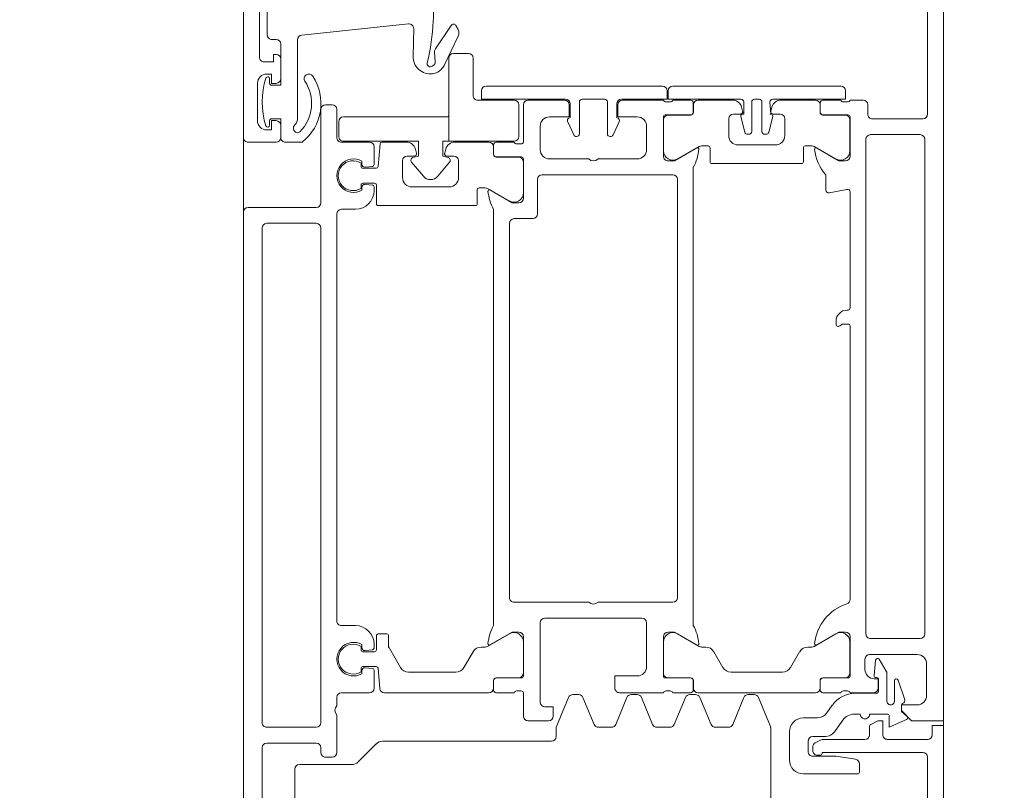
# Model space of a CAD drawing. Header units: centimetres. Extents: x -1737 to 22393, y -8842 to 3838.
# Tile 147 of 174: x 526 to 537, y 3021 to 3029. Entities that reach past the tile are written whole.
import ezdxf

# ---------------------------------------------------------------- set-up
doc = ezdxf.new("R2010")
doc.units = ezdxf.units.CM
for name, color, linetype, lineweight in [('A-ANNO-DIMS', 211, 'Continuous', 13), ('A-ANNO-DIMS-100', 211, 'Continuous', 13), ('A-DETL-GENF', 92, 'Continuous', 9), ('A-DOOR', 31, 'Continuous', 13)]:
    doc.layers.add(name, color=color, linetype=linetype, lineweight=lineweight)
doc.styles.add('Arial Narrow_2', font='ARIALN.TTF', dxfattribs={"height": 20})
doc.dimstyles.new('Diagonal_1_100__0__wewnętrzne_2', dxfattribs={"dimscale": 30.48, "dimtxt": 20.468619, "dimasz": 0.656168, "dimexe": 0.164042, "dimexo": 0.0625, "dimgap": 0.032808, "dimtad": 1, "dimdec": 0, "dimdsep": 46, "dimtxsty": 'Arial Narrow_2', "dimblk1": 'OBLIQUE', "dimblk2": 'OBLIQUE', "dimsah": 1, "dimcen": 0.09, "dimazin": 0, "dimtfac": 1, "dimtdec": 4, "dimtix": 1, "dimtmove": 2, "dimatfit": 3, "dimfxl": 0, "dimtvp": 1, "dimtolj": 1, "dimtzin": 0, "dimarcsym": 0})

# ---------------------------------------------------------------- blocks, each defined once
blk = doc.blocks.new('Schueco_FWS_ADS-75-SimplySmart_inw_Family-02 - FWS SI insert unit 90-2508000-3_piętro I __3_90 m_ - stan projektowany')
at = {"layer": 'A-DETL-GENF'}
for p, q in [((-76.25, 6.6), (76.25, 6.6)), ((75.35, -0.9), (-75.35, -0.9))]:
    blk.add_line(p, q, dxfattribs=at)
at = {"layer": 'A-DOOR'}
for p, q in [((-69.35, 6.43), (-70.64, 6.43)), ((-69.3, 5.84), (-69.3, 6.38)), ((-69.13, 6.35), (-69.13, 5.82)), ((-63.78, 6.4), (-69.08, 6.4)), ((-63.73, 5.82), (-63.73, 6.35)), ((-63.12, 6.42), (-63.46, 6.42)), ((-62.65, 6), (-62.65, 6.43)), ((-60.15, 6.43), (-62.46, 6.43)), ((-63.56, 6.32), (-63.56, 5.81)), ((-63.286, 6.114), (-63.083, 6.184)), ((-63.06, 6.075), (-63.28, 6.075)), ((-63.508, 5.911), (-63.382, 5.988)), ((-63.356, 5.995), (-63.06, 5.995)), ((-62.92, 6), (-62.92, 5.81)), ((-63.334, 5.858), (-63.5, 5.874)), ((-63.312, 5.885), (-63.312, 5.878)), ((-63.165, 5.905), (-63.292, 5.905)), ((-63.15, 5.85), (-63.15, 5.6)), ((-63.145, 5.656), (-63.145, 5.885)), ((-62.7, 5.81), (-62.792, 5.81)), ((-69.5, 5.6), (-69.5, 5.74)), ((-69.45, 5.79), (-69.35, 5.79)), ((-69.08, 5.77), (-63.78, 5.77)), ((-63.51, 5.76), (-63.4, 5.76)), ((-62.92, 5.71), (-62.92, 5.646)), ((-62.65, 5.312), (-62.65, 5.76)), ((-62.387, 5.7), (-62.3, 5.7)), ((-68.9, 5.6), (-69.321, 5.6)), ((-68.956, 5.599), (-69.29, 5.599)), ((-67.27, 5.6), (-68.514, 5.6)), ((-64.15, 5.6), (-67.08, 5.6)), ((-63.329, 5.6), (-63.75, 5.6)), ((-63.694, 5.599), (-63.36, 5.599)), ((-62.28, 5.68), (-62.28, 5.1)), ((-69.65, 5.501), (-69.65, 3.701)), ((-69.5, 5.31), (-69.5, 5.5)), ((-69.48, 5.528), (-69.48, 5.572)), ((-69.341, 5.58), (-69.341, 5.31)), ((-69.34, 5.549), (-69.34, 5.309)), ((-68.543, 5.564), (-68.506, 5.376)), ((-67.25, 5.57), (-67.25, 5.58)), ((-63.31, 5.549), (-63.31, 5.309)), ((-63.309, 5.31), (-63.309, 5.58)), ((-63.17, 5.572), (-63.17, 5.528)), ((-63.15, 5.5), (-63.15, 5.31)), ((-62.856, 5.523), (-62.744, 5.445)), ((-69.003, 5.216), (-68.869, 5.449)), ((-67.095, 5.45), (-67.13, 5.45)), ((-63.647, 5.216), (-63.781, 5.449)), ((-62.933, 5.352), (-63.017, 5.41)), ((-69.371, 5.28), (-69.47, 5.28)), ((-69.37, 5.279), (-69.45, 5.279)), ((-68.536, 5.34), (-68.7, 5.34)), ((-63.28, 5.279), (-63.2, 5.279)), ((-63.18, 5.28), (-63.279, 5.28)), ((-62.68, 5.322), (-62.68, 5.2)), ((-62.613, 5.227), (-62.645, 5.289)), ((-62.48, 5.28), (-62.48, 5.25)), ((-69.5, 5.229), (-69.5, 4.859)), ((-69.01, 5.12), (-69.01, 5.191)), ((-63.64, 5.147), (-63.64, 5.191)), ((-63.15, 5.229), (-63.15, 3.971)), ((-62.88, 5.1), (-62.88, 5.249)), ((-62.53, 5.2), (-62.568, 5.2)), ((-68.84, 5.1), (-68.99, 5.1)), ((-68.82, 4.12), (-68.82, 5.08)), ((-62.63, 5.15), (-62.52, 5.15)), ((-63.42, 4.962), (-63.59, 5.06)), ((-69.3, 4.9), (-69.12, 4.9)), ((-63.37, 4.325), (-63.37, 4.875)), ((-62.43, 4.95), (-62.73, 4.95)), ((-69.426, 4.763), (-69.381, 4.751)), ((-69.35, 4.775), (-69.35, 4.85)), ((-69.157, 4.728), (-69.324, 4.773)), ((-69.02, 4.8), (-69.02, 4.4)), ((-62.77, 4.75), (-61.89, 4.75)), ((-69.48, 4.656), (-69.164, 4.656)), ((-69.134, 4.686), (-69.134, 4.699)), ((-63.099, 4.618), (-62.789, 4.746)), ((-69.51, 4.576), (-69.51, 4.626)), ((-69.164, 4.546), (-69.48, 4.546)), ((-63.13, 4.508), (-63.13, 4.572)), ((-69.381, 4.449), (-69.426, 4.437)), ((-69.324, 4.429), (-69.157, 4.473)), ((-69.134, 4.502), (-69.134, 4.516)), ((-62.811, 4.343), (-63.099, 4.462)), ((-69.5, 4.341), (-69.5, 3.971)), ((-69.35, 4.35), (-69.35, 4.425)), ((-69.12, 4.3), (-69.3, 4.3)), ((-63.59, 4.14), (-63.42, 4.238)), ((-62.78, 4.157), (-62.78, 4.297)), ((-69.01, 4.009), (-69.01, 4.08)), ((-68.99, 4.1), (-68.84, 4.1)), ((-63.64, 4.009), (-63.64, 4.053)), ((-63.099, 3.991), (-62.811, 4.111)), ((-69.47, 3.92), (-69.371, 3.92)), ((-69.45, 3.921), (-69.37, 3.921)), ((-68.869, 3.751), (-69.003, 3.984)), ((-68.78, 3.92), (-63.87, 3.92)), ((-63.781, 3.751), (-63.647, 3.984)), ((-63.2, 3.921), (-63.28, 3.921)), ((-63.279, 3.92), (-63.18, 3.92)), ((-63.13, 3.882), (-63.13, 3.945)), ((-69.5, 3.7), (-69.5, 3.89)), ((-69.341, 3.89), (-69.341, 3.62)), ((-69.34, 3.891), (-69.34, 3.651)), ((-63.31, 3.891), (-63.31, 3.651)), ((-63.309, 3.62), (-63.309, 3.89)), ((-63.15, 3.89), (-63.15, 3.7)), ((-62.811, 3.716), (-63.099, 3.836)), ((-68.7, 3.7), (-68.7, 2.3)), ((-64.17, 3.75), (-68.65, 3.75)), ((-64.12, 2.9), (-64.12, 3.7)), ((-69.65, 3.59), (-69.65, 1.7)), ((-69.5, 3.16), (-69.5, 3.6)), ((-69.48, 3.628), (-69.48, 3.672)), ((-69.321, 3.6), (-68.9, 3.6)), ((-69.29, 3.601), (-68.956, 3.601)), ((-63.75, 3.6), (-63.329, 3.6)), ((-63.36, 3.601), (-63.694, 3.601)), ((-63.17, 3.672), (-63.17, 3.628)), ((-63.15, 3.6), (-63.15, 3.13)), ((-62.78, 3.53), (-62.78, 3.67)), ((-63.099, 3.364), (-62.811, 3.484)), ((-68.97, 3.42), (-69.22, 3.42)), ((-63.43, 3.42), (-63.9, 3.42)), ((-68.87, 2.9), (-68.87, 3.32)), ((-63.95, 3.37), (-63.95, 2.33)), ((-63.13, 3.255), (-63.13, 3.318)), ((-62.811, 3.089), (-63.099, 3.209)), ((-69.31, 3.1), (-69.46, 3.1)), ((-69.127, 3.06), (-69.269, 3.126)), ((-69.51, 2.73), (-69.51, 2.97)), ((-69.48, 3), (-69.14, 3)), ((-69.11, 3.03), (-69.11, 3.033)), ((-62.78, 2.903), (-62.78, 3.043)), ((-63.099, 2.738), (-62.811, 2.857)), ((-68.87, 2.38), (-68.87, 2.8)), ((-64.12, 2), (-64.12, 2.8)), ((-69.14, 2.7), (-69.48, 2.7)), ((-69.269, 2.574), (-69.127, 2.64)), ((-69.11, 2.667), (-69.11, 2.67)), ((-63.13, 2.628), (-63.13, 2.692)), ((-69.5, 2.15), (-69.5, 2.54)), ((-69.46, 2.6), (-69.31, 2.6)), ((-62.789, 2.454), (-63.099, 2.582)), ((-62.68, 2.45), (-62.77, 2.45)), ((-62.85, 2.37), (-62.85, 2.15)), ((-62.63, 0.591), (-62.63, 2.4)), ((-69.22, 2.28), (-68.97, 2.28)), ((-68.65, 2.25), (-68.28, 2.25)), ((-63.9, 2.28), (-63.05, 2.28)), ((-68.23, 2.2), (-68.23, 2)), ((-69.05, 2.1), (-69.45, 2.1)), ((-69.03, 2.028), (-69.03, 2.072)), ((-68.891, 2.08), (-68.891, 1.81)), ((-68.89, 2.049), (-68.89, 1.809)), ((-68.45, 2.1), (-68.871, 2.1)), ((-68.506, 2.099), (-68.84, 2.099)), ((-63.329, 2.1), (-63.75, 2.1)), ((-63.694, 2.099), (-63.36, 2.099)), ((-63.31, 2.049), (-63.31, 1.809)), ((-63.309, 1.81), (-63.309, 2.08)), ((-63.17, 2.072), (-63.17, 2.028)), ((-62.9, 2.1), (-63.15, 2.1)), ((-69.05, 1.81), (-69.05, 2)), ((-68.553, 1.716), (-68.419, 1.949)), ((-68.18, 1.95), (-64.17, 1.95)), ((-63.647, 1.716), (-63.781, 1.949)), ((-63.15, 2), (-63.15, 1.81)), ((-69.05, 1.729), (-69.05, 1.364)), ((-68.921, 1.78), (-69.02, 1.78)), ((-68.92, 1.779), (-69, 1.779)), ((-68.56, 1.625), (-68.56, 1.691)), ((-63.87, 1.78), (-68.33, 1.78)), ((-63.64, 1.647), (-63.64, 1.691)), ((-63.28, 1.779), (-63.2, 1.779)), ((-63.18, 1.78), (-63.279, 1.78)), ((-63.15, 1.729), (-63.15, 0.61)), ((-68.39, 1.605), (-68.54, 1.605)), ((-68.37, 0.545), (-68.37, 1.585)), ((-63.42, 1.462), (-63.59, 1.56)), ((-70.298, 1.377), (-70.256, 1.399)), ((-70.186, 1.402), (-69.872, 1.249)), ((-68.85, 1.405), (-68.67, 1.405)), ((-63.37, 0.869), (-63.37, 1.375)), ((-70.049, 1.157), (-70.301, 1.326)), ((-68.976, 1.268), (-68.931, 1.256)), ((-68.9, 1.28), (-68.9, 1.355)), ((-68.57, 1.305), (-68.57, 0.905)), ((-69.909, 1.154), (-70.019, 1.148)), ((-69.864, 1.123), (-69.875, 1.138)), ((-68.931, 0.954), (-68.976, 0.942)), ((-70.317, 0.869), (-70.197, -0.275)), ((-69.971, 0.917), (-70.266, 0.924)), ((-69.05, 0.846), (-69.05, 0.583)), ((-68.9, 0.855), (-68.9, 0.93)), ((-68.67, 0.805), (-68.85, 0.805)), ((-63.78, 0.545), (-63.78, 0.635)), ((-69.032, 0.563), (-68.788, 0.542)), ((-63.196, 0.561), (-63.412, 0.542)), ((-69.05, 0.15), (-69.05, 0.45)), ((-69, 0.5), (-68.809, 0.5)), ((-68.79, 0.482), (-68.783, 0.403)), ((-68.77, 0.522), (-68.77, 0.38)), ((-68.61, 0.38), (-68.61, 0.505)), ((-68.597, 0.403), (-68.59, 0.482)), ((-68.59, 0.525), (-68.39, 0.525)), ((-68.571, 0.5), (-68.53, 0.5)), ((-63.61, 0.525), (-63.76, 0.525)), ((-63.67, 0.5), (-63.629, 0.5)), ((-63.61, 0.482), (-63.603, 0.403)), ((-63.59, 0.38), (-63.59, 0.505)), ((-63.43, 0.522), (-63.43, 0.38)), ((-63.417, 0.403), (-63.41, 0.482)), ((-63.391, 0.5), (-63.2, 0.5)), ((-63.15, 0.45), (-63.15, 0.15)), ((-62.409, 0.329), (-62.601, 0.521)), ((-68.812, 0.37), (-68.846, 0.37)), ((-68.79, 0.36), (-68.826, 0.36)), ((-68.554, 0.36), (-68.59, 0.36)), ((-68.534, 0.37), (-68.567, 0.37)), ((-63.632, 0.37), (-63.666, 0.37)), ((-63.646, 0.36), (-63.61, 0.36)), ((-63.41, 0.36), (-63.374, 0.36)), ((-63.354, 0.37), (-63.387, 0.37)), ((-68.33, 0.3), (-68.33, 0.15)), ((-63.87, 0.15), (-63.87, 0.3)), ((-62.38, -0.3), (-62.38, 0.259)), ((-69.45, -0.02), (-69.45, 0.05)), ((-69.4, 0.1), (-69.1, 0.1)), ((-68.28, 0.1), (-63.92, 0.1)), ((-63.1, 0.1), (-63.01, 0.1)), ((-62.91, 0.1), (-62.51, 0.1)), ((-62.46, 0.05), (-62.46, -0.02)), ((-68.4, -0.07), (-69.4, -0.07)), ((-62.83, -0.07), (-68.13, -0.07)), ((-62.51, -0.07), (-62.56, -0.07)), ((-68.35, -0.85), (-68.35, -0.12)), ((-68.18, -0.12), (-68.18, -0.65)), ((-62.78, -0.65), (-62.78, -0.12)), ((-62.61, -0.12), (-62.61, -0.65)), ((-69.05, -0.27), (-69.05, -0.45)), ((-70.147, -0.32), (-69.307, -0.32)), ((-61.93, -0.35), (-62.33, -0.35)), ((-69.94, -0.5), (-69.73, -0.5)), ((-69.23, -0.5), (-69.1, -0.5)), ((-70.15, -0.55), (-70.15, -0.595)), ((-69.73, -0.62), (-69.68, -0.62)), ((-69.28, -0.62), (-69.23, -0.62)), ((-69.05, -0.55), (-69.05, -0.85)), ((-71.25, -0.73), (-69.96, -0.73)), ((-70.2, -0.645), (-71.05, -0.645)), ((-68.13, -0.7), (-62.83, -0.7)), ((-62.56, -0.7), (-60.56, -0.7)), ((-69.68, -0.75), (-69.28, -0.75)), ((-69.1, -0.9), (-75.25, -0.9)), ((-59.7, -0.9), (-68.3, -0.9))]:
    blk.add_line(p, q, dxfattribs=at)
at = {"layer": 'A-DOOR', "flags": 128}
for points in [[(-71.5, 6.6), (-62.85, 6.6), (-62.85, 6.26), (-62.96, 6.15), (-63.02, 6.15), (-63.02, 6.32)], [(-62.7, 6.48), (-62.8, 6.48), (-62.8, 6.6), (-59.85, 6.6), (-59.85, 4.65)], [(-62.51, 6.38), (-62.51, 5.3), (-62.5, 5.3)], [(-63.015, 6.15), (-62.95, 6.15), (-62.896, 6.212)], [(-62.862, 6.206), (-62.78, 6.02), (-62.9, 6.02)], [(-62.81, 5.821), (-62.848, 5.896), (-62.85, 5.95), (-62.7, 5.95)], [(-63.3, 5.86), (-63.3, 5.9), (-63.2, 5.9)], [(-62.47, 5.2), (-62.47, 5.45), (-62.437, 5.658)], [(-69.51, 4.771), (-69.51, 5.551), (-69.6, 5.551)], [(-68.988, 5.241), (-68.85, 5.48), (-68.85, 5.55)], [(-67.1, 5.58), (-67.1, 5.518), (-67.081, 5.491), (-67.075, 5.47)], [(-63.8, 5.55), (-63.8, 5.48), (-63.662, 5.241)], [(-69.35, 4.741), (-69.349, 4.757), (-69.35, 4.751), (-69.48, 4.741)], [(-69.48, 4.461), (-69.35, 4.461), (-69.349, 4.444), (-69.35, 4.461)], [(-69.6, 3.651), (-69.51, 3.651), (-69.51, 4.431)], [(-68.85, 3.65), (-68.85, 3.72), (-68.988, 3.959)], [(-63.662, 3.959), (-63.8, 3.72), (-63.8, 3.65)], [(-69.51, 3.15), (-69.51, 3.64), (-69.6, 3.64)], [(-69.32, 3.32), (-69.32, 3.11), (-69.45, 3.11)], [(-63.2, 3.08), (-63.33, 3.08), (-63.33, 3.32)], [(-69.6, 1.65), (-69.51, 1.65), (-69.51, 2.55)], [(-69.45, 2.59), (-69.32, 2.59), (-69.32, 2.38)], [(-63, 2.33), (-63, 2.42), (-62.9, 2.42)], [(-68.538, 1.741), (-68.4, 1.98), (-68.4, 2.05)], [(-63.8, 2.05), (-63.8, 1.98), (-63.662, 1.741)], [(-63.76, 0.655), (-63.645, 0.655), (-63.42, 0.782)], [(-69.66, -0.6), (-69.66, -0.5), (-70.1, -0.5)], [(-69.1, -0.5), (-69.3, -0.5), (-69.3, -0.6)], [(-69.91, -0.68), (-69.91, -0.58), (-69.99, -0.58), (-69.99, -0.55)], [(-69.68, -0.55), (-69.68, -0.6), (-69.78, -0.6), (-69.78, -0.65)], [(-69.18, -0.65), (-69.18, -0.6), (-69.28, -0.6), (-69.28, -0.55)]]:
    blk.add_lwpolyline(points, dxfattribs=at)
for points in [[(-69.11, 2.05), (-69.45, 2.05)], [(-69.95, 1.3), (-69.06, 1.3), (-69.06, 2), (-69.06, 1.3)], [(-69.5, 2), (-69.5, 1.61)], [(-70, 1.51), (-70, 1.35)], [(-69.55, 1.56), (-69.95, 1.56)], [(-69.33, 1.3), (-69.06, 1.3), (-69.06, 1.235), (-68.9, 1.235), (-68.884, 1.294), (-68.9, 1.235), (-69.06, 1.235), (-69.06, 1.3)], [(-69.32, 0.17), (-69.32, 1.27)], [(-68.836, 1.309), (-68.684, 1.182)], [(-68.884, 0.916), (-68.9, 0.975), (-69.06, 0.975), (-69.06, 0.17), (-69.06, 0.975), (-68.9, 0.975)], [(-68.684, 1.028), (-68.836, 0.901)], [(-69.11, 0.12), (-69.27, 0.12)]]:
    blk.add_lwpolyline(points, close=True, dxfattribs=at)
at = {"layer": 'A-DOOR'}
for centre, radius, start, end in [((-62.7, 6.43), 0.05, 0, 90), ((-69.35, 6.38), 0.05, 0, 90), ((-69.08, 6.35), 0.05, 90, 180), ((-63.78, 6.35), 0.05, 0, 90), ((-63.46, 6.32), 0.1, 90, 180), ((-63.12, 6.32), 0.1, 0, 90), ((-62.46, 6.38), 0.05, 90, 180), ((-63.07, 6.146), 0.04, 23.8174, 108.9046), ((-63.015, 6.17), 0.02, 203.8174, 270), ((-62.881, 6.198), 0.02, 23.8387, 138.5763), ((-63.28, 6.095), 0.02, 108.9046, 270), ((-63.06, 6.035), 0.04, 270, 90), ((-62.9, 6), 0.02, 90, 180), ((-63.498, 5.894), 0.02, 121.185, 264.5), ((-63.356, 5.945), 0.05, 90, 121.185), ((-62.7, 6), 0.05, 270, 0), ((-69.35, 5.84), 0.05, 270, 0), ((-69.08, 5.82), 0.05, 180, 270), ((-63.78, 5.82), 0.05, 270, 0), ((-63.51, 5.81), 0.05, 180, 270), ((-63.4, 5.86), 0.1, 270, 0), ((-63.332, 5.878), 0.02, 264.5, 0), ((-63.292, 5.885), 0.02, 90, 180), ((-63.2, 5.85), 0.05, 0, 90), ((-63.165, 5.885), 0.02, 0, 90), ((-62.92, 5.76), 0.05, 270, 90), ((-62.83, 5.905), 0.02, 180, 207), ((-62.792, 5.83), 0.02, 207, 270), ((-62.7, 5.76), 0.05, 0, 90), ((-69.45, 5.74), 0.05, 90, 180), ((-62.387, 5.65), 0.05, 90, 170.9097), ((-62.3, 5.68), 0.02, 0, 90), ((-69.51, 5.572), 0.03, 360, 70.5288), ((-69.321, 5.58), 0.02, 90, 180), ((-69.29, 5.549), 0.05, 90, 180), ((-68.956, 5.499), 0.1, 330, 90), ((-68.9, 5.55), 0.05, 0, 90), ((-68.514, 5.57), 0.03, 90, 191), ((-67.27, 5.58), 0.02, 0, 90), ((-67.08, 5.58), 0.02, 90, 180), ((-64.15, 5.55), 0.05, 17.7484, 90), ((-63.75, 5.55), 0.05, 90, 180), ((-63.694, 5.499), 0.1, 90, 210), ((-63.36, 5.549), 0.05, 0, 90), ((-63.329, 5.58), 0.02, 0, 90), ((-63.14, 5.572), 0.03, 109.4712, 180), ((-62.845, 5.656), 0.3, 180, 235), ((-62.77, 5.646), 0.15, 180, 235), ((-69.6, 5.501), 0.05, 90, 180), ((-69.51, 5.528), 0.03, 289.4712, 0), ((-67.13, 5.57), 0.12, 180, 270), ((-67.08, 5.518), 0.02, 180, 225), ((-67.095, 5.477), 0.02, 360, 45), ((-63.626, 5.718), 0.5, 197.7484, 264.3774), ((-63.14, 5.528), 0.03, 180, 250.5288), ((-67.095, 5.47), 0.02, 270, 0), ((-62.83, 5.322), 0.15, 0, 55), ((-69.47, 5.31), 0.03, 180, 270), ((-69.45, 5.229), 0.05, 90, 180), ((-69.371, 5.31), 0.03, 270, 0), ((-69.37, 5.309), 0.03, 270, 0), ((-69.028, 5.717), 0.5, 276.1407, 311.0252), ((-68.536, 5.37), 0.03, 270, 11), ((-63.28, 5.309), 0.03, 180, 270), ((-63.279, 5.31), 0.03, 180, 270), ((-63.2, 5.229), 0.05, 0, 90), ((-63.18, 5.31), 0.03, 270, 0), ((-63.005, 5.249), 0.125, 0, 55), ((-62.6, 5.312), 0.05, 180, 207), ((-62.5, 5.28), 0.02, 0, 90), ((-68.96, 5.191), 0.05, 150, 180), ((-68.976, 5.234), 0.0138, 150, 276.1407), ((-63.674, 5.234), 0.0138, 264.3774, 30), ((-63.69, 5.191), 0.05, 0, 30), ((-62.63, 5.2), 0.05, 180, 270), ((-62.568, 5.25), 0.05, 207, 270), ((-62.53, 5.25), 0.05, 270, 0), ((-62.52, 5.2), 0.05, 270, 0), ((-68.99, 5.12), 0.02, 180, 270), ((-68.84, 5.08), 0.02, 0, 90), ((-63.54, 5.147), 0.1, 180, 240), ((-62.73, 5.1), 0.15, 180, 270), ((-62.43, 5.1), 0.15, 270, 0), ((-63.47, 4.875), 0.1, 0, 60), ((-69.4, 4.859), 0.1, 180, 255), ((-69.3, 4.85), 0.05, 90, 180), ((-69.12, 4.8), 0.1, 0, 90), ((-69.48, 4.771), 0.03, 180, 270), ((-69.375, 4.775), 0.025, 255, 0), ((-69.329, 4.753), 0.02, 75, 170), ((-62.77, 4.7), 0.05, 90, 112.5), ((-69.48, 4.626), 0.03, 90, 180), ((-69.164, 4.686), 0.03, 270, 0), ((-69.164, 4.699), 0.03, 0, 75), ((-69.48, 4.576), 0.03, 180, 270), ((-69.164, 4.516), 0.03, 0, 90), ((-63.08, 4.572), 0.05, 112.5, 180), ((-69.48, 4.431), 0.03, 90, 180), ((-69.4, 4.341), 0.1, 105, 180), ((-69.375, 4.425), 0.025, 0, 105), ((-69.329, 4.448), 0.02, 190, 285), ((-69.164, 4.502), 0.03, 285, 0), ((-63.08, 4.508), 0.05, 180, 247.5), ((-69.3, 4.35), 0.05, 180, 270), ((-69.12, 4.4), 0.1, 270, 0), ((-62.83, 4.297), 0.05, 0, 67.5), ((-63.47, 4.325), 0.1, 300, 0), ((-68.84, 4.12), 0.02, 270, 0), ((-63.54, 4.053), 0.1, 120, 180), ((-62.83, 4.157), 0.05, 292.5, 0), ((-68.99, 4.08), 0.02, 90, 180), ((-69.45, 3.971), 0.05, 180, 270), ((-69.47, 3.89), 0.03, 90, 180), ((-69.371, 3.89), 0.03, 0, 90), ((-69.37, 3.891), 0.03, 0, 90), ((-68.96, 4.009), 0.05, 180, 210), ((-68.976, 3.966), 0.0138, 84.6714, 210), ((-69.021, 3.482), 0.5, 61.1395, 84.6714), ((-63.629, 3.482), 0.5, 95.3286, 118.8605), ((-63.674, 3.966), 0.0138, 330, 95.3286), ((-63.69, 4.009), 0.05, 330, 0), ((-63.28, 3.891), 0.03, 90, 180), ((-63.279, 3.89), 0.03, 90, 180), ((-63.2, 3.971), 0.05, 270, 0), ((-63.18, 3.89), 0.03, 0, 90), ((-63.08, 3.945), 0.05, 112.5, 180), ((-63.08, 3.882), 0.05, 180, 247.5), ((-69.6, 3.701), 0.05, 180, 270), ((-69.51, 3.672), 0.03, 0, 70.5288), ((-68.956, 3.701), 0.1, 270, 30), ((-68.65, 3.7), 0.05, 90, 180), ((-64.17, 3.7), 0.05, 0, 90), ((-63.694, 3.701), 0.1, 150, 270), ((-63.14, 3.672), 0.03, 109.4712, 180), ((-62.83, 3.67), 0.05, 0, 67.5), ((-69.6, 3.59), 0.05, 90, 180), ((-69.51, 3.628), 0.03, 289.4712, 0), ((-69.321, 3.62), 0.02, 180, 270), ((-69.29, 3.651), 0.05, 180, 270), ((-68.9, 3.65), 0.05, 270, 0), ((-63.75, 3.65), 0.05, 180, 270), ((-63.36, 3.651), 0.05, 270, 0), ((-63.329, 3.62), 0.02, 270, 0), ((-63.14, 3.628), 0.03, 180, 250.5288), ((-62.83, 3.53), 0.05, 292.5, 0), ((-69.22, 3.32), 0.1, 90, 180), ((-68.97, 3.32), 0.1, 0, 90), ((-63.9, 3.37), 0.05, 90, 180), ((-63.43, 3.32), 0.1, 0, 90), ((-63.08, 3.318), 0.05, 112.5, 180), ((-63.08, 3.255), 0.05, 180, 247.5), ((-69.46, 3.15), 0.05, 180, 270), ((-69.45, 3.16), 0.05, 180, 270), ((-69.282, 3.099), 0.03, 65, 158.2882), ((-69.14, 3.033), 0.03, 0, 65), ((-63.2, 3.13), 0.05, 270, 0), ((-62.83, 3.043), 0.05, 0, 67.5), ((-69.48, 2.97), 0.03, 90, 180), ((-69.14, 3.03), 0.03, 270, 0), ((-68.922, 2.85), 0.0725, 316.3972, 43.6028), ((-64.172, 2.85), 0.0725, 316.3972, 43.6028), ((-62.83, 2.903), 0.05, 292.5, 0), ((-69.48, 2.73), 0.03, 180, 270), ((-69.14, 2.67), 0.03, 0, 90), ((-69.14, 2.667), 0.03, 295, 0), ((-63.08, 2.692), 0.05, 112.5, 180), ((-69.46, 2.55), 0.05, 90, 180), ((-69.45, 2.54), 0.05, 90, 180), ((-69.282, 2.601), 0.03, 201.7118, 295), ((-63.08, 2.628), 0.05, 180, 247.5), ((-62.77, 2.5), 0.05, 247.5, 270), ((-62.68, 2.4), 0.05, 0, 90), ((-69.22, 2.38), 0.1, 180, 270), ((-68.97, 2.38), 0.1, 270, 0), ((-63.9, 2.33), 0.05, 180, 270), ((-63.05, 2.33), 0.05, 270, 0), ((-62.9, 2.37), 0.05, 0, 90), ((-68.65, 2.3), 0.05, 180, 270), ((-68.28, 2.2), 0.05, 360, 90), ((-69.45, 2.15), 0.05, 180, 270), ((-62.9, 2.15), 0.05, 270, 0), ((-69.45, 2), 0.05, 90, 180), ((-69.45, 2), 0.05, 90, 180), ((-69.11, 2), 0.05, 0, 90), ((-69.11, 2), 0.05, 0, 90), ((-69.06, 2.072), 0.03, 0, 70.5288), ((-69.06, 2.028), 0.03, 289.4712, 0), ((-68.871, 2.08), 0.02, 90, 180), ((-68.84, 2.049), 0.05, 90, 180), ((-68.506, 1.999), 0.1, 330, 90), ((-68.45, 2.05), 0.05, 0, 90), ((-63.75, 2.05), 0.05, 90, 180), ((-63.694, 1.999), 0.1, 90, 210), ((-63.36, 2.049), 0.05, 0, 90), ((-63.329, 2.08), 0.02, 0, 90), ((-63.14, 2.072), 0.03, 109.4712, 180), ((-63.14, 2.028), 0.03, 180, 250.5288), ((-68.18, 2), 0.05, 180, 270), ((-64.17, 2), 0.05, 270, 0), ((-69.02, 1.81), 0.03, 180, 270), ((-68.921, 1.81), 0.03, 270, 0), ((-68.92, 1.809), 0.03, 270, 0), ((-63.28, 1.809), 0.03, 180, 270), ((-63.279, 1.81), 0.03, 180, 270), ((-63.18, 1.81), 0.03, 270, 0), ((-69.6, 1.7), 0.05, 180, 270), ((-69, 1.729), 0.05, 90, 180), ((-68.51, 1.691), 0.05, 150, 180), ((-68.526, 1.734), 0.0138, 150, 275.3286), ((-68.571, 2.218), 0.5, 275.3286, 298.8605), ((-63.629, 2.218), 0.5, 241.1395, 264.6714), ((-63.674, 1.734), 0.0138, 264.6714, 30), ((-63.69, 1.691), 0.05, 0, 30), ((-63.2, 1.729), 0.05, 360, 90), ((-69.55, 1.61), 0.05, 270, 0), ((-69.55, 1.61), 0.05, 270, 0), ((-68.54, 1.625), 0.02, 180, 270), ((-68.39, 1.585), 0.02, 0, 90), ((-63.54, 1.647), 0.1, 180, 240), ((-69.95, 1.51), 0.05, 90, 180), ((-69.95, 1.51), 0.05, 90, 180), ((-70.284, 1.351), 0.03, 118, 236), ((-70.219, 1.329), 0.08, 66, 118), ((-68.85, 1.355), 0.05, 90, 180), ((-68.67, 1.305), 0.1, 360, 90), ((-63.47, 1.375), 0.1, 0, 60), ((-69.95, 1.35), 0.05, 180, 270), ((-69.95, 1.35), 0.05, 180, 270), ((-69.37, 1.27), 0.05, 360, 36.8699), ((-69.37, 1.27), 0.05, 360, 36.8699), ((-68.95, 1.364), 0.1, 180, 255), ((-68.925, 1.28), 0.025, 255, 0), ((-68.855, 1.286), 0.03, 50, 165), ((-68.855, 1.286), 0.03, 50, 165), ((-69.942, 1.105), 0.16, 7.0666, 64), ((-68.748, 1.105), 0.1, 310, 50), ((-68.748, 1.105), 0.1, 310, 50), ((-70.457, -0.863), 2, 86.7837, 95.3952), ((-70.485, -1.362), 2.5, 76.469, 86.7837), ((-70.022, 1.198), 0.05, 236, 273), ((-69.967, 1.102), 0.185, 268.6082, 7.0666), ((-69.907, 1.114), 0.04, 37, 93), ((-69.892, 1.102), 0.035, 256.469, 37), ((-68.925, 0.93), 0.025, 0, 105), ((-70.267, 0.874), 0.05, 88.6082, 186), ((-68.95, 0.846), 0.1, 105, 180), ((-68.85, 0.855), 0.05, 180, 270), ((-68.855, 0.924), 0.03, 195, 310), ((-68.855, 0.924), 0.03, 195, 310), ((-68.67, 0.905), 0.1, 270, 360), ((-63.47, 0.869), 0.1, 300, 0), ((-63.76, 0.635), 0.02, 90, 180), ((-63.645, 0.675), 0.02, 270, 300), ((-69.03, 0.583), 0.02, 180, 265), ((-68.79, 0.522), 0.02, 0, 85), ((-68.39, 0.545), 0.02, 270, 0), ((-63.76, 0.545), 0.02, 180, 270), ((-63.41, 0.522), 0.02, 95, 180), ((-63.2, 0.61), 0.05, 275, 0), ((-62.53, 0.591), 0.1, 180, 225), ((-69, 0.45), 0.05, 90, 180), ((-68.809, 0.48), 0.02, 5, 90), ((-68.59, 0.505), 0.02, 90, 180), ((-68.571, 0.48), 0.02, 90, 175), ((-68.53, 0.3), 0.2, 0, 90), ((-63.67, 0.3), 0.2, 90, 180), ((-63.629, 0.48), 0.02, 5, 90), ((-63.61, 0.505), 0.02, 0, 90), ((-63.391, 0.48), 0.02, 90, 175), ((-63.2, 0.45), 0.05, 360, 90), ((-68.69, 0.28), 0.18, 150, 30), ((-68.69, 0.275), 0.16, 147.9154, 32.0846), ((-68.812, 0.4), 0.03, 270, 5), ((-68.79, 0.38), 0.02, 270, 0), ((-68.59, 0.38), 0.02, 180, 270), ((-68.567, 0.4), 0.03, 175, 270), ((-63.51, 0.28), 0.18, 150, 30), ((-63.51, 0.275), 0.16, 147.91, 32.09), ((-63.632, 0.4), 0.03, 270, 5), ((-63.61, 0.38), 0.02, 270, 0), ((-63.41, 0.38), 0.02, 180, 270), ((-63.387, 0.4), 0.03, 175, 270), ((-62.48, 0.259), 0.1, 0, 45), ((-69.27, 0.17), 0.05, 180, 270), ((-69.27, 0.17), 0.05, 180, 270), ((-69.11, 0.17), 0.05, 270, 0), ((-69.11, 0.17), 0.05, 270, 0), ((-69.1, 0.15), 0.05, 270, 360), ((-68.28, 0.15), 0.05, 180, 270), ((-63.92, 0.15), 0.05, 270, 360), ((-63.1, 0.15), 0.05, 180, 270), ((-69.4, 0.05), 0.05, 90, 180), ((-62.96, 0.153), 0.0725, 226.3972, 313.6028), ((-62.51, 0.05), 0.05, 360, 90), ((-69.465, -0.6), 0.53, 38.5054, 123.56), ((-69.4, -0.02), 0.05, 180, 270), ((-68.4, -0.12), 0.05, 0, 90), ((-68.13, -0.12), 0.05, 90, 180), ((-62.83, -0.12), 0.05, 360, 90), ((-62.56, -0.12), 0.05, 90, 180), ((-62.51, -0.02), 0.05, 270, 0), ((-69.73, -0.2), 0.05, 123.56, 303.56), ((-69.465, -0.6), 0.43, 45.0141, 123.56), ((-70.147, -0.27), 0.05, 186, 270), ((-69.185, -0.32), 0.0341, 341.9642, 45.0141), ((-62.33, -0.3), 0.05, 180, 270), ((-69.307, -0.42), 0.1, 44.427, 90), ((-69.2, -0.315), 0.05, 224.427, 341.9642), ((-70.1, -0.55), 0.05, 90, 180), ((-69.94, -0.55), 0.05, 90, 180), ((-69.73, -0.55), 0.05, 0, 90), ((-69.23, -0.55), 0.05, 90, 180), ((-69.1, -0.45), 0.05, 270, 0), ((-69.1, -0.55), 0.05, 0, 90), ((-70.2, -0.595), 0.05, 270, 0), ((-69.73, -0.64), 0.02, 90, 251.8194), ((-69.68, -0.6), 0.02, 270, 360), ((-69.28, -0.6), 0.02, 180, 270), ((-69.23, -0.64), 0.02, 288.1806, 90), ((-69.96, -0.68), 0.05, 270, 0), ((-69.68, -0.65), 0.1, 180, 270), ((-69.48, 0.121), 0.821, 251.8194, 288.1806), ((-69.28, -0.65), 0.1, 270, 0), ((-68.13, -0.65), 0.05, 180, 270), ((-62.83, -0.65), 0.05, 270, 0), ((-62.56, -0.65), 0.05, 180, 270), ((-69.1, -0.85), 0.05, 270, 0), ((-68.3, -0.85), 0.05, 180, 270)]:
    blk.add_arc(centre, radius, start, end, dxfattribs=at)
blk = doc.blocks.new('DIMBLOCK115-3_piętro I __3_90 m_ - stan projektowany')
at = {"layer": 'A-ANNO-DIMS-100', "transparency": 16777216}
for p, q in [((-499.623, 3017.079), (-489.623, 3027.079)), ((1209.377, 3017.079), (1219.377, 3027.079)), ((-499.623, 3012.079), (-499.623, 3022.079)), ((1209.377, 3012.079), (1209.377, 3022.079)), ((-499.623, 3017.079), (-509.623, 3007.079)), ((1209.377, 3017.079), (-499.623, 3017.079)), ((-499.623, 3017.079), (-499.623, 3012.079)), ((1209.377, 3017.079), (1199.377, 3007.079)), ((1209.377, 3017.079), (1209.377, 3012.079))]:
    blk.add_line(p, q, dxfattribs=at)
at = {"layer": 'A-ANNO-DIMS-100', "color": 0, "transparency": 16777216, "insert": (346.331, 3043.927), "char_height": 20, "width": 60.82104, "attachment_point": 1, "line_spacing_factor": 0.974696, "style": 'Arial Narrow_2'}
blk.add_mtext('1709', dxfattribs=at)
blk = doc.blocks.new('_Oblique')
at = {"color": 0, "linetype": 'ByBlock', "lineweight": -2}
blk.add_line((-0.5, -0.5), (0.5, 0.5), dxfattribs=at)

msp = doc.modelspace()

# ---------------------------------------------------------------- block references
at = {"layer": 'A-DOOR', "rotation": 270.0000000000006}
msp.add_blockref('Schueco_FWS_ADS-75-SimplySmart_inw_Family-02 - FWS SI insert unit 90-2508000-3_piętro I __3_90 m_ - stan projektowany', (529.777, 2958.576), dxfattribs=at)

# ---------------------------------------------------------------- dimensions: what is measured, and where the dimension line sits
at = {"layer": 'A-ANNO-DIMS'}
dim = msp.add_linear_dim(base=(-499.623, 3017.079), p1=(1209.377, 3012.079), p2=(-499.623, 3012.079), dimstyle='Diagonal_1_100__0__wewnętrzne_2', override={"dimpost": '<>', "dimfxl": 1709}, dxfattribs=at)
dim.commit()
dim.dimension.update_dxf_attribs({"geometry": 'DIMBLOCK115-3_piętro I __3_90 m_ - stan projektowany', "text_midpoint": (376.742, 3030.594), "dimtype": 160})

doc.saveas('drawing.dxf')
